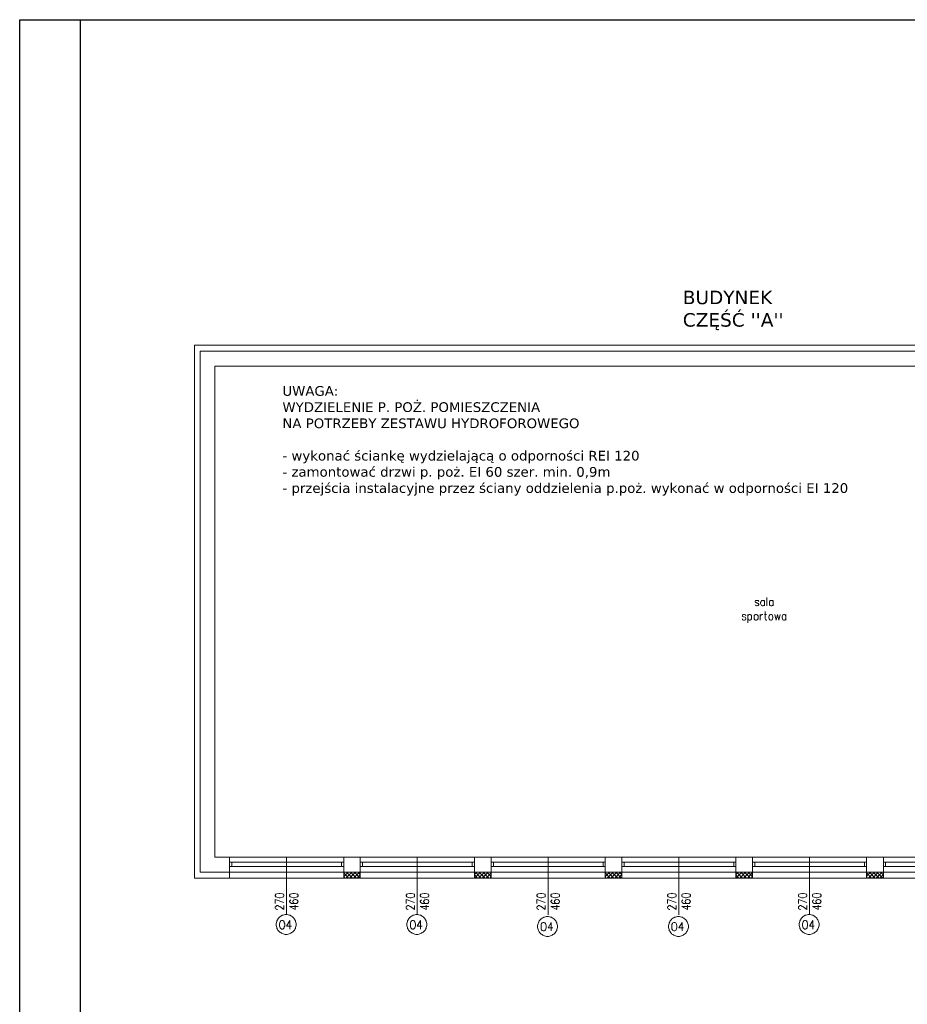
# Model space of a CAD drawing. Header units: centimetres. Extents: x -16053 to 7031, y -7778 to 254.
# Tile 55 of 256: x -16053 to -13947, y -2128 to 208. Entities that reach past the tile are written whole.
import ezdxf

# ---------------------------------------------------------------- set-up
doc = ezdxf.new("R2010")
doc.units = ezdxf.units.CM
doc.header["$MEASUREMENT"] = 0
doc.layers.add('IS opisy', color=250, linetype='CONTINUOUS', lineweight=13)
doc.layers.add('konstrukcja', color=250, linetype='CONTINUOUS', lineweight=15)
doc.layers.add('OPISY ELEKTRYCZNE', color=120, linetype='CONTINUOUS')

msp = doc.modelspace()

# ---------------------------------------------------------------- linework, layer by layer
at = {"layer": 'konstrukcja', "linetype": 'Continuous'}
for points in [[(-12427.284, -1828.856), (-15625.106, -1828.856), (-15638.641, -1828.856), (-15638.641, -578.626), (-15638.641, -564.503), (-12486.132, -564.503)], [(-15625.106, -1814.732), (-15625.106, -578.626), (-12965.154, -578.626)], [(-15589.797, -1779.423), (-15589.797, -613.935), (-13098.152, -613.935)], [(-14280.418, -1182.7), (-14280.418, -1163.28)], [(-14299.25, -1172.695), (-14300.427, -1170.342), (-14302.78, -1169.753), (-14304.546, -1169.753), (-14306.9, -1170.342), (-14308.077, -1172.695), (-14306.9, -1174.461), (-14305.723, -1175.049), (-14301.604, -1176.815), (-14300.427, -1177.403), (-14299.25, -1179.169), (-14299.25, -1180.346), (-14300.427, -1182.111), (-14302.78, -1182.7), (-14304.546, -1182.7), (-14306.9, -1182.111), (-14308.077, -1180.346)], [(-14285.714, -1172.695), (-14287.48, -1170.342), (-14288.657, -1169.753), (-14291.011, -1169.753), (-14292.776, -1170.342), (-14293.953, -1172.695), (-14295.13, -1175.049), (-14295.13, -1177.403), (-14293.953, -1180.346), (-14292.776, -1182.111), (-14291.011, -1182.7), (-14288.657, -1182.7), (-14287.48, -1182.111), (-14285.714, -1180.346)], [(-14285.714, -1169.753), (-14285.714, -1182.7)], [(-14265.117, -1172.695), (-14266.883, -1170.342), (-14268.06, -1169.753), (-14271.002, -1169.753), (-14272.179, -1170.342), (-14273.945, -1172.695), (-14273.945, -1175.049), (-14273.945, -1177.403), (-14273.945, -1180.346), (-14272.179, -1182.111), (-14271.002, -1182.7), (-14268.06, -1182.7), (-14266.883, -1182.111), (-14265.117, -1180.346)], [(-14265.117, -1169.753), (-14265.117, -1182.7)], [(-14329.851, -1206.239), (-14330.439, -1203.885), (-14332.793, -1203.297), (-14335.147, -1203.297), (-14337.501, -1203.885), (-14338.09, -1206.239), (-14337.501, -1208.005), (-14335.736, -1209.182), (-14331.616, -1209.77), (-14330.439, -1210.947), (-14329.851, -1212.712), (-14329.851, -1213.889), (-14330.439, -1215.655), (-14332.793, -1216.832), (-14335.147, -1216.832), (-14337.501, -1215.655), (-14338.09, -1213.889)], [(-14325.143, -1203.297), (-14325.143, -1223.305)], [(-14325.143, -1206.239), (-14323.966, -1203.885), (-14322.2, -1203.297), (-14319.847, -1203.297), (-14318.081, -1203.885), (-14316.316, -1206.239), (-14316.316, -1209.182), (-14316.316, -1210.947), (-14316.316, -1213.889), (-14318.081, -1215.655), (-14319.847, -1216.832), (-14322.2, -1216.832), (-14323.966, -1215.655), (-14325.143, -1213.889)], [(-14306.9, -1203.297), (-14308.665, -1203.885), (-14309.842, -1206.239), (-14310.431, -1209.182), (-14310.431, -1210.947), (-14309.842, -1213.889), (-14308.665, -1215.655), (-14306.9, -1216.832), (-14304.546, -1216.832), (-14302.78, -1215.655), (-14301.015, -1213.889), (-14301.015, -1210.947), (-14301.015, -1209.182), (-14301.015, -1206.239), (-14302.78, -1203.885), (-14304.546, -1203.297), (-14306.9, -1203.297)], [(-14296.307, -1216.832), (-14296.307, -1203.297)], [(-14296.307, -1209.182), (-14295.13, -1206.239), (-14293.365, -1203.885), (-14292.188, -1203.297), (-14289.834, -1203.297)], [(-14285.714, -1203.297), (-14281.007, -1203.297)], [(-14283.949, -1196.235), (-14283.949, -1212.712), (-14282.772, -1215.655), (-14281.595, -1216.832), (-14279.83, -1216.832)], [(-14271.591, -1203.297), (-14273.356, -1203.885), (-14274.533, -1206.239), (-14275.122, -1209.182), (-14275.122, -1210.947), (-14274.533, -1213.889), (-14273.356, -1215.655), (-14271.591, -1216.832), (-14269.237, -1216.832), (-14267.471, -1215.655), (-14266.294, -1213.889), (-14265.706, -1210.947), (-14265.706, -1209.182), (-14266.294, -1206.239), (-14267.471, -1203.885), (-14269.237, -1203.297), (-14271.591, -1203.297)], [(-14260.998, -1203.297), (-14258.056, -1216.832), (-14255.113, -1203.297), (-14251.582, -1216.832), (-14248.64, -1203.297)], [(-14235.105, -1206.239), (-14236.282, -1203.885), (-14238.047, -1203.297), (-14240.401, -1203.297), (-14242.167, -1203.885), (-14243.344, -1206.239), (-14243.932, -1209.182), (-14243.932, -1210.947), (-14243.344, -1213.889), (-14242.167, -1215.655), (-14240.401, -1216.832), (-14238.047, -1216.832), (-14236.282, -1215.655), (-14235.105, -1213.889)], [(-14235.105, -1203.297), (-14235.105, -1216.832)], [(-15555.076, -1779.423), (-15589.797, -1779.423)], [(-15555.076, -1779.423), (-15555.076, -1814.732)], [(-15555.076, -1779.423), (-15555.076, -1809.436)], [(-15284.373, -1779.423), (-15555.076, -1779.423)], [(-15549.78, -1801.197), (-15549.78, -1791.193), (-15555.076, -1791.193), (-15555.076, -1801.197), (-15549.78, -1801.197)], [(-15549.78, -1801.197), (-15289.67, -1801.197), (-15289.67, -1791.193), (-15549.78, -1791.193), (-15549.78, -1801.197)], [(-15419.725, -1779.423), (-15419.725, -1915.952)], [(-15284.373, -1801.197), (-15284.373, -1791.193), (-15289.67, -1791.193), (-15289.67, -1801.197), (-15284.373, -1801.197)], [(-15284.373, -1814.732), (-15284.373, -1779.423), (-15284.373, -1814.732), (-15244.945, -1814.732), (-15244.945, -1779.423), (-15244.945, -1814.732)], [(-15284.373, -1779.423), (-15244.945, -1779.423)], [(-14974.242, -1779.423), (-15244.945, -1779.423)], [(-15239.648, -1801.197), (-15239.648, -1791.193), (-15244.945, -1791.193), (-15244.945, -1801.197), (-15239.648, -1801.197)], [(-15239.648, -1801.197), (-14979.538, -1801.197), (-14979.538, -1791.193), (-15239.648, -1791.193), (-15239.648, -1801.197)], [(-15109.593, -1779.423), (-15109.593, -1915.952)], [(-14974.242, -1801.197), (-14974.242, -1791.193), (-14979.538, -1791.193), (-14979.538, -1801.197), (-14974.242, -1801.197)], [(-14974.242, -1814.732), (-14974.242, -1779.423), (-14974.242, -1814.732), (-14934.225, -1814.732), (-14934.225, -1779.423), (-14934.225, -1814.732)], [(-14974.242, -1779.423), (-14934.225, -1779.423)], [(-14664.11, -1779.423), (-14934.225, -1779.423)], [(-14928.928, -1801.197), (-14928.928, -1791.193), (-14934.225, -1791.193), (-14934.225, -1801.197), (-14928.928, -1801.197)], [(-14928.928, -1801.197), (-14668.818, -1801.197), (-14668.818, -1791.193), (-14928.928, -1791.193), (-14928.928, -1801.197)], [(-14798.873, -1779.423), (-14798.873, -1915.952)], [(-14664.11, -1801.197), (-14664.11, -1791.193), (-14668.818, -1791.193), (-14668.818, -1801.197), (-14664.11, -1801.197)], [(-14664.11, -1814.732), (-14664.11, -1779.423), (-14664.11, -1814.732), (-14624.093, -1814.732), (-14624.093, -1779.423), (-14624.093, -1814.732)], [(-14624.093, -1779.423), (-14664.11, -1779.423)], [(-14353.979, -1779.423), (-14624.093, -1779.423)], [(-14618.797, -1801.197), (-14618.797, -1791.193), (-14624.093, -1791.193), (-14624.093, -1801.197), (-14618.797, -1801.197)], [(-14618.797, -1801.197), (-14358.687, -1801.197), (-14358.687, -1791.193), (-14618.797, -1791.193), (-14618.797, -1801.197)], [(-14488.742, -1779.423), (-14488.742, -1915.952)], [(-14353.979, -1801.197), (-14353.979, -1791.193), (-14358.687, -1791.193), (-14358.687, -1801.197), (-14353.979, -1801.197)], [(-14353.979, -1814.732), (-14353.979, -1779.423), (-14353.979, -1814.732), (-14313.962, -1814.732), (-14313.962, -1779.423), (-14313.962, -1814.732)], [(-14313.962, -1779.423), (-14353.979, -1779.423)], [(-14043.847, -1779.423), (-14313.962, -1779.423)], [(-14308.665, -1801.197), (-14308.665, -1791.193), (-14313.962, -1791.193), (-14313.962, -1801.197), (-14308.665, -1801.197)], [(-14308.665, -1801.197), (-14048.555, -1801.197), (-14048.555, -1791.193), (-14308.665, -1791.193), (-14308.665, -1801.197)], [(-14178.61, -1779.423), (-14178.61, -1915.952)], [(-14043.847, -1801.197), (-14043.847, -1791.193), (-14048.555, -1791.193), (-14048.555, -1801.197), (-14043.847, -1801.197)], [(-14043.847, -1814.732), (-14043.847, -1779.423), (-14043.847, -1814.732), (-14003.242, -1814.732), (-14003.242, -1779.423), (-14003.242, -1814.732)], [(-14003.242, -1779.423), (-14043.847, -1779.423)], [(-13733.716, -1779.423), (-14003.242, -1779.423)], [(-13998.534, -1801.197), (-13998.534, -1791.193), (-14003.242, -1791.193), (-14003.242, -1801.197), (-13998.534, -1801.197)], [(-13998.534, -1801.197), (-13738.424, -1801.197), (-13738.424, -1791.193), (-13998.534, -1791.193), (-13998.534, -1801.197)], [(-15555.076, -1814.732), (-15625.106, -1814.732)], [(-15284.373, -1814.732), (-15555.076, -1814.732)], [(-15555.076, -1814.732), (-15555.076, -1828.856)], [(-15284.373, -1816.498), (-15283.196, -1814.732)], [(-15284.373, -1825.325), (-15273.78, -1814.732)], [(-15284.373, -1814.732), (-15284.373, -1828.856)], [(-15272.604, -1828.856), (-15284.373, -1816.498)], [(-15279.077, -1828.856), (-15264.953, -1814.732)], [(-15263.188, -1828.856), (-15277.311, -1814.732)], [(-15270.25, -1828.856), (-15256.126, -1814.732)], [(-15254.36, -1828.856), (-15267.896, -1814.732)], [(-15260.834, -1828.856), (-15246.71, -1814.732)], [(-15245.533, -1828.856), (-15259.068, -1814.732)], [(-15252.007, -1828.856), (-15244.945, -1821.206)], [(-15244.945, -1820.029), (-15250.241, -1814.732)], [(-14974.242, -1814.732), (-15244.945, -1814.732)], [(-15244.945, -1814.732), (-15244.945, -1828.856)], [(-14974.242, -1820.617), (-14968.357, -1814.732)], [(-14974.242, -1814.732), (-14974.242, -1828.856)], [(-14966.591, -1828.856), (-14974.242, -1821.206)], [(-14973.653, -1828.856), (-14959.53, -1814.732)], [(-14957.764, -1828.856), (-14971.299, -1814.732)], [(-14964.237, -1828.856), (-14950.114, -1814.732)], [(-14948.937, -1828.856), (-14962.472, -1814.732)], [(-14955.41, -1828.856), (-14941.287, -1814.732)], [(-14939.521, -1828.856), (-14953.645, -1814.732)], [(-14946.583, -1828.856), (-14934.225, -1816.498)], [(-14934.225, -1824.737), (-14944.817, -1814.732)], [(-14934.225, -1815.909), (-14935.402, -1814.732)], [(-14664.11, -1814.732), (-14934.225, -1814.732)], [(-14934.225, -1814.732), (-14934.225, -1828.856)], [(-14624.093, -1814.732), (-14664.11, -1814.732)], [(-14664.11, -1815.909), (-14662.933, -1814.732)], [(-14664.11, -1824.737), (-14653.517, -1814.732)], [(-14664.11, -1814.732), (-14664.11, -1828.856)], [(-14652.34, -1828.856), (-14664.11, -1816.498)], [(-14658.814, -1828.856), (-14644.69, -1814.732)], [(-14642.925, -1828.856), (-14657.048, -1814.732)], [(-14649.987, -1828.856), (-14635.863, -1814.732)], [(-14634.097, -1828.856), (-14648.221, -1814.732)], [(-14641.159, -1828.856), (-14627.036, -1814.732)], [(-14624.682, -1828.856), (-14638.805, -1814.732)], [(-14632.332, -1828.856), (-14624.093, -1820.617)], [(-14624.093, -1820.617), (-14629.978, -1814.732)], [(-14353.979, -1814.732), (-14624.093, -1814.732)], [(-14624.093, -1814.732), (-14624.093, -1828.856)], [(-14313.962, -1814.732), (-14353.979, -1814.732)], [(-14353.979, -1820.029), (-14348.094, -1814.732)], [(-14353.979, -1814.732), (-14353.979, -1828.856)], [(-14346.328, -1828.856), (-14353.979, -1821.206)], [(-14353.39, -1828.856), (-14339.267, -1814.732)], [(-14337.501, -1828.856), (-14351.625, -1814.732)], [(-14344.563, -1828.856), (-14330.439, -1814.732)], [(-14328.085, -1828.856), (-14342.209, -1814.732)], [(-14335.736, -1828.856), (-14321.024, -1814.732)], [(-14319.258, -1828.856), (-14333.382, -1814.732)], [(-14326.32, -1828.856), (-14313.962, -1815.909)], [(-14313.962, -1825.325), (-14324.554, -1814.732)], [(-14313.962, -1816.498), (-14315.727, -1814.732)], [(-14043.847, -1814.732), (-14313.962, -1814.732)], [(-14313.962, -1814.732), (-14313.962, -1828.856)], [(-14003.242, -1814.732), (-14043.847, -1814.732)], [(-14043.847, -1815.321), (-14042.67, -1814.732)], [(-14043.847, -1824.148), (-14033.843, -1814.732)], [(-14043.847, -1814.732), (-14043.847, -1828.856)], [(-14031.489, -1828.856), (-14043.847, -1816.498)], [(-14039.139, -1828.856), (-14024.427, -1814.732)], [(-14022.662, -1828.856), (-14036.785, -1814.732)], [(-14029.724, -1828.856), (-14015.6, -1814.732)], [(-14013.834, -1828.856), (-14027.958, -1814.732)], [(-14020.896, -1828.856), (-14006.773, -1814.732)], [(-14005.007, -1828.856), (-14019.131, -1814.732)], [(-14012.069, -1828.856), (-14003.242, -1820.617)], [(-14003.242, -1821.206), (-14010.304, -1814.732)], [(-13733.716, -1814.732), (-14003.242, -1814.732)], [(-14003.242, -1814.732), (-14003.242, -1828.856)], [(-15281.431, -1828.856), (-15284.373, -1825.325)], [(-14937.756, -1828.856), (-14934.225, -1825.325)], [(-14661.168, -1828.856), (-14664.11, -1825.914)], [(-14317.493, -1828.856), (-14313.962, -1825.325)], [(-14040.905, -1828.856), (-14043.847, -1825.914)], [(-15446.795, -1871.227), (-15445.03, -1872.992), (-15442.676, -1874.169), (-15437.379, -1875.346), (-15435.025, -1875.346), (-15429.729, -1874.169), (-15427.375, -1872.992), (-15426.198, -1871.227), (-15426.198, -1869.462), (-15427.375, -1867.108), (-15429.729, -1865.931), (-15435.025, -1865.342), (-15437.379, -1865.342), (-15442.676, -1865.931), (-15445.03, -1867.108), (-15446.795, -1869.462), (-15446.795, -1871.227)], [(-15412.663, -1871.227), (-15411.486, -1872.992), (-15408.544, -1874.169), (-15404.424, -1875.346), (-15400.893, -1875.346), (-15396.774, -1874.169), (-15393.831, -1872.992), (-15392.654, -1871.227), (-15392.654, -1869.462), (-15393.831, -1867.108), (-15396.774, -1865.931), (-15400.893, -1865.342), (-15404.424, -1865.342), (-15408.544, -1865.931), (-15411.486, -1867.108), (-15412.663, -1869.462), (-15412.663, -1871.227)], [(-15136.075, -1871.227), (-15134.898, -1872.992), (-15131.956, -1874.169), (-15127.248, -1875.346), (-15124.305, -1875.346), (-15119.597, -1874.169), (-15116.655, -1872.992), (-15116.067, -1871.227), (-15116.067, -1869.462), (-15116.655, -1867.108), (-15119.597, -1865.931), (-15124.305, -1865.342), (-15127.248, -1865.342), (-15131.956, -1865.931), (-15134.898, -1867.108), (-15136.075, -1869.462), (-15136.075, -1871.227)], [(-15102.531, -1871.227), (-15101.354, -1872.992), (-15098.412, -1874.169), (-15093.704, -1875.346), (-15090.762, -1875.346), (-15086.642, -1874.169), (-15083.111, -1872.992), (-15082.523, -1871.227), (-15082.523, -1869.462), (-15083.111, -1867.108), (-15086.642, -1865.931), (-15090.762, -1865.342), (-15093.704, -1865.342), (-15098.412, -1865.931), (-15101.354, -1867.108), (-15102.531, -1869.462), (-15102.531, -1871.227)], [(-14825.944, -1871.227), (-14824.767, -1872.992), (-14821.824, -1874.169), (-14817.116, -1875.346), (-14814.174, -1875.346), (-14809.466, -1874.169), (-14806.524, -1872.992), (-14805.935, -1871.227), (-14805.935, -1869.462), (-14806.524, -1867.108), (-14809.466, -1865.931), (-14814.174, -1865.342), (-14817.116, -1865.342), (-14821.824, -1865.931), (-14824.767, -1867.108), (-14825.944, -1869.462), (-14825.944, -1871.227)], [(-14792.4, -1871.227), (-14791.223, -1872.992), (-14788.28, -1874.169), (-14783.573, -1875.346), (-14780.63, -1875.346), (-14775.922, -1874.169), (-14772.98, -1872.992), (-14771.803, -1871.227), (-14771.803, -1869.462), (-14772.98, -1867.108), (-14775.922, -1865.931), (-14780.63, -1865.342), (-14783.573, -1865.342), (-14788.28, -1865.931), (-14791.223, -1867.108), (-14792.4, -1869.462), (-14792.4, -1871.227)], [(-14515.812, -1871.227), (-14514.635, -1872.992), (-14511.693, -1874.169), (-14506.985, -1875.346), (-14504.042, -1875.346), (-14499.334, -1874.169), (-14496.392, -1872.992), (-14495.215, -1871.227), (-14495.215, -1869.462), (-14496.392, -1867.108), (-14499.334, -1865.931), (-14504.042, -1865.342), (-14506.985, -1865.342), (-14511.693, -1865.931), (-14514.635, -1867.108), (-14515.812, -1869.462), (-14515.812, -1871.227)], [(-14481.68, -1871.227), (-14481.091, -1872.992), (-14478.149, -1874.169), (-14473.441, -1875.346), (-14470.499, -1875.346), (-14465.791, -1874.169), (-14462.848, -1872.992), (-14461.671, -1871.227), (-14461.671, -1869.462), (-14462.848, -1867.108), (-14465.791, -1865.931), (-14470.499, -1865.342), (-14473.441, -1865.342), (-14478.149, -1865.931), (-14481.091, -1867.108), (-14481.68, -1869.462), (-14481.68, -1871.227)], [(-14205.092, -1871.227), (-14203.915, -1872.992), (-14200.973, -1874.169), (-14196.853, -1875.346), (-14193.322, -1875.346), (-14189.203, -1874.169), (-14186.26, -1872.992), (-14185.084, -1871.227), (-14185.084, -1869.462), (-14186.26, -1867.108), (-14189.203, -1865.931), (-14193.322, -1865.342), (-14196.853, -1865.342), (-14200.973, -1865.931), (-14203.915, -1867.108), (-14205.092, -1869.462), (-14205.092, -1871.227)], [(-14171.548, -1871.227), (-14170.96, -1872.992), (-14168.017, -1874.169), (-14163.31, -1875.346), (-14160.367, -1875.346), (-14155.659, -1874.169), (-14152.717, -1872.992), (-14151.54, -1871.227), (-14151.54, -1869.462), (-14152.717, -1867.108), (-14155.659, -1865.931), (-14160.367, -1865.342), (-14163.31, -1865.342), (-14168.017, -1865.931), (-14170.96, -1867.108), (-14171.548, -1869.462), (-14171.548, -1871.227)], [(-15446.795, -1889.47), (-15446.795, -1879.466), (-15426.198, -1886.528)], [(-15409.72, -1880.643), (-15411.486, -1881.82), (-15412.663, -1883.585), (-15412.663, -1884.762), (-15411.486, -1887.116), (-15408.544, -1888.882), (-15404.424, -1889.47), (-15399.716, -1889.47), (-15395.597, -1888.882), (-15393.831, -1887.116), (-15392.654, -1884.762), (-15392.654, -1884.762), (-15393.831, -1882.408), (-15395.597, -1880.643), (-15397.951, -1880.054), (-15399.716, -1880.054), (-15402.07, -1880.643), (-15404.424, -1882.408), (-15405.013, -1884.762), (-15405.013, -1884.762), (-15404.424, -1887.116), (-15402.07, -1888.882), (-15399.716, -1889.47)], [(-15136.075, -1889.47), (-15136.075, -1879.466), (-15116.067, -1886.528)], [(-15099.589, -1880.643), (-15101.354, -1881.82), (-15102.531, -1883.585), (-15102.531, -1884.762), (-15101.354, -1887.116), (-15098.412, -1888.882), (-15093.704, -1889.47), (-15088.996, -1889.47), (-15084.877, -1888.882), (-15083.111, -1887.116), (-15082.523, -1884.762), (-15082.523, -1884.762), (-15083.111, -1882.408), (-15084.877, -1880.643), (-15087.819, -1880.054), (-15088.996, -1880.054), (-15091.939, -1880.643), (-15093.704, -1882.408), (-15094.881, -1884.762), (-15094.881, -1884.762), (-15093.704, -1887.116), (-15091.939, -1888.882), (-15088.996, -1889.47)], [(-14825.944, -1889.47), (-14825.944, -1879.466), (-14805.935, -1886.528)], [(-14789.457, -1880.643), (-14791.223, -1881.82), (-14792.4, -1883.585), (-14792.4, -1884.762), (-14791.223, -1887.116), (-14788.28, -1888.882), (-14783.573, -1889.47), (-14778.865, -1889.47), (-14774.745, -1888.882), (-14772.98, -1887.116), (-14771.803, -1884.762), (-14771.803, -1884.762), (-14772.98, -1882.408), (-14774.745, -1880.643), (-14777.688, -1880.054), (-14778.865, -1880.054), (-14781.807, -1880.643), (-14783.573, -1882.408), (-14784.75, -1884.762), (-14784.75, -1884.762), (-14783.573, -1887.116), (-14781.807, -1888.882), (-14778.865, -1889.47)], [(-14515.812, -1889.47), (-14515.812, -1879.466), (-14495.215, -1886.528)], [(-14479.326, -1880.643), (-14481.091, -1881.82), (-14481.68, -1883.585), (-14481.68, -1884.762), (-14481.091, -1887.116), (-14478.149, -1888.882), (-14473.441, -1889.47), (-14468.733, -1889.47), (-14464.614, -1888.882), (-14462.848, -1887.116), (-14461.671, -1884.762), (-14461.671, -1884.762), (-14462.848, -1882.408), (-14464.614, -1880.643), (-14467.556, -1880.054), (-14468.733, -1880.054), (-14471.676, -1880.643), (-14473.441, -1882.408), (-14474.03, -1884.762), (-14474.03, -1884.762), (-14473.441, -1887.116), (-14471.676, -1888.882), (-14468.733, -1889.47)], [(-14205.092, -1889.47), (-14205.092, -1879.466), (-14185.084, -1886.528)], [(-14168.606, -1880.643), (-14170.96, -1881.82), (-14171.548, -1883.585), (-14171.548, -1884.762), (-14170.96, -1887.116), (-14168.017, -1888.882), (-14163.31, -1889.47), (-14158.602, -1889.47), (-14154.482, -1888.882), (-14152.717, -1887.116), (-14151.54, -1884.762), (-14151.54, -1884.762), (-14152.717, -1882.408), (-14154.482, -1880.643), (-14157.425, -1880.054), (-14158.602, -1880.054), (-14160.956, -1880.643), (-14163.31, -1882.408), (-14163.898, -1884.762), (-14163.898, -1884.762), (-14163.31, -1887.116), (-14160.956, -1888.882), (-14158.602, -1889.47)], [(-15441.499, -1903.005), (-15442.676, -1903.005), (-15444.441, -1902.417), (-15445.03, -1901.24), (-15446.795, -1900.063), (-15446.795, -1897.12), (-15445.03, -1895.943), (-15444.441, -1895.355), (-15442.676, -1894.178), (-15440.322, -1894.178), (-15439.145, -1895.355), (-15436.202, -1896.532), (-15426.198, -1903.594), (-15426.198, -1894.178)], [(-15420.902, -1915.363), (-15423.256, -1915.363), (-15425.61, -1915.952), (-15427.964, -1916.54), (-15430.317, -1917.129), (-15432.083, -1918.306), (-15433.848, -1919.483), (-15435.614, -1920.66), (-15437.379, -1922.425), (-15439.145, -1924.191), (-15440.322, -1925.956), (-15441.499, -1927.722), (-15442.676, -1930.075), (-15443.264, -1931.841), (-15443.853, -1934.195), (-15444.441, -1936.549), (-15444.441, -1938.903), (-15444.441, -1941.257), (-15443.853, -1943.611), (-15443.264, -1945.965), (-15442.676, -1948.318), (-15441.499, -1950.084), (-15440.322, -1952.438), (-15439.145, -1954.203), (-15437.379, -1955.38), (-15435.614, -1957.146), (-15433.848, -1958.323), (-15432.083, -1959.5), (-15430.317, -1960.677), (-15427.964, -1961.265), (-15425.61, -1961.854), (-15423.256, -1962.442), (-15420.902, -1962.442), (-15418.548, -1962.442), (-15416.194, -1961.854), (-15413.84, -1961.265), (-15411.486, -1960.677), (-15409.72, -1959.5), (-15407.955, -1958.323), (-15406.19, -1957.146), (-15404.424, -1955.38), (-15402.659, -1954.203), (-15401.482, -1952.438), (-15400.305, -1950.084), (-15399.128, -1948.318), (-15398.539, -1945.965), (-15397.951, -1943.611), (-15397.362, -1941.257), (-15397.362, -1938.903), (-15397.362, -1936.549), (-15397.951, -1934.195), (-15398.539, -1931.841), (-15399.128, -1930.075), (-15400.305, -1927.722), (-15401.482, -1925.956), (-15402.659, -1924.191), (-15404.424, -1922.425), (-15406.19, -1920.66), (-15407.955, -1919.483), (-15409.72, -1918.306), (-15411.486, -1917.129), (-15413.84, -1916.54), (-15416.194, -1915.952), (-15418.548, -1915.363), (-15420.902, -1915.363)], [(-15392.654, -1896.532), (-15412.663, -1896.532), (-15399.716, -1903.594), (-15399.716, -1893.001)], [(-15131.367, -1903.005), (-15131.956, -1903.005), (-15134.31, -1902.417), (-15134.898, -1901.24), (-15136.075, -1900.063), (-15136.075, -1897.12), (-15134.898, -1895.943), (-15134.31, -1895.355), (-15131.956, -1894.178), (-15130.19, -1894.178), (-15128.425, -1895.355), (-15125.482, -1896.532), (-15116.067, -1903.594), (-15116.067, -1894.178)], [(-15110.77, -1915.363), (-15113.124, -1915.363), (-15115.478, -1915.952), (-15117.832, -1916.54), (-15119.597, -1917.129), (-15121.951, -1918.306), (-15123.717, -1919.483), (-15125.482, -1920.66), (-15127.248, -1922.425), (-15129.013, -1924.191), (-15130.19, -1925.956), (-15131.367, -1927.722), (-15132.544, -1930.075), (-15133.133, -1931.841), (-15133.721, -1934.195), (-15134.31, -1936.549), (-15134.31, -1938.903), (-15134.31, -1941.257), (-15133.721, -1943.611), (-15133.133, -1945.965), (-15132.544, -1948.318), (-15131.367, -1950.084), (-15130.19, -1952.438), (-15129.013, -1954.203), (-15127.248, -1955.38), (-15125.482, -1957.146), (-15123.717, -1958.323), (-15121.951, -1959.5), (-15119.597, -1960.677), (-15117.832, -1961.265), (-15115.478, -1961.854), (-15113.124, -1962.442), (-15110.77, -1962.442), (-15108.416, -1962.442), (-15106.062, -1961.854), (-15103.708, -1961.265), (-15101.354, -1960.677), (-15099.589, -1959.5), (-15097.824, -1958.323), (-15096.058, -1957.146), (-15094.293, -1955.38), (-15092.527, -1954.203), (-15091.35, -1952.438), (-15090.173, -1950.084), (-15088.996, -1948.318), (-15088.408, -1945.965), (-15087.819, -1943.611), (-15087.231, -1941.257), (-15087.231, -1938.903), (-15087.231, -1936.549), (-15087.819, -1934.195), (-15088.408, -1931.841), (-15088.996, -1930.075), (-15090.173, -1927.722), (-15091.35, -1925.956), (-15092.527, -1924.191), (-15094.293, -1922.425), (-15096.058, -1920.66), (-15097.824, -1919.483), (-15099.589, -1918.306), (-15101.354, -1917.129), (-15103.708, -1916.54), (-15106.062, -1915.952), (-15108.416, -1915.363), (-15110.77, -1915.363)], [(-15082.523, -1896.532), (-15102.531, -1896.532), (-15088.996, -1903.594), (-15088.996, -1893.001)], [(-14821.236, -1903.005), (-14821.824, -1903.005), (-14823.59, -1902.417), (-14824.767, -1901.24), (-14825.944, -1900.063), (-14825.944, -1897.12), (-14824.767, -1895.943), (-14823.59, -1895.355), (-14821.824, -1894.178), (-14820.059, -1894.178), (-14818.293, -1895.355), (-14815.351, -1896.532), (-14805.935, -1903.594), (-14805.935, -1894.178)], [(-14771.803, -1896.532), (-14792.4, -1896.532), (-14778.865, -1903.594), (-14778.865, -1893.001)], [(-14510.516, -1903.005), (-14511.693, -1903.005), (-14513.458, -1902.417), (-14514.635, -1901.24), (-14515.812, -1900.063), (-14515.812, -1897.12), (-14514.635, -1895.943), (-14513.458, -1895.355), (-14511.693, -1894.178), (-14509.927, -1894.178), (-14508.162, -1895.355), (-14505.219, -1896.532), (-14495.215, -1903.594), (-14495.215, -1894.178)], [(-14461.671, -1896.532), (-14481.68, -1896.532), (-14468.733, -1903.594), (-14468.733, -1893.001)], [(-14200.384, -1903.005), (-14200.973, -1903.005), (-14203.327, -1902.417), (-14203.915, -1901.24), (-14205.092, -1900.063), (-14205.092, -1897.12), (-14203.915, -1895.943), (-14203.327, -1895.355), (-14200.973, -1894.178), (-14199.796, -1894.178), (-14197.442, -1895.355), (-14195.088, -1896.532), (-14185.084, -1903.594), (-14185.084, -1894.178)], [(-14179.787, -1915.363), (-14182.141, -1915.363), (-14184.495, -1915.952), (-14186.849, -1916.54), (-14189.203, -1917.129), (-14190.968, -1918.306), (-14192.734, -1919.483), (-14195.088, -1920.66), (-14196.265, -1922.425), (-14198.03, -1924.191), (-14199.207, -1925.956), (-14200.384, -1927.722), (-14201.561, -1930.075), (-14202.15, -1931.841), (-14202.738, -1934.195), (-14203.327, -1936.549), (-14203.327, -1938.903), (-14203.327, -1941.257), (-14202.738, -1943.611), (-14202.15, -1945.965), (-14201.561, -1948.318), (-14200.384, -1950.084), (-14199.207, -1952.438), (-14198.03, -1954.203), (-14196.265, -1955.38), (-14195.088, -1957.146), (-14192.734, -1958.323), (-14190.968, -1959.5), (-14189.203, -1960.677), (-14186.849, -1961.265), (-14184.495, -1961.854), (-14182.141, -1962.442), (-14179.787, -1962.442), (-14177.433, -1962.442), (-14175.079, -1961.854), (-14172.725, -1961.265), (-14170.96, -1960.677), (-14168.606, -1959.5), (-14166.84, -1958.323), (-14165.075, -1957.146), (-14163.31, -1955.38), (-14161.544, -1954.203), (-14160.367, -1952.438), (-14159.19, -1950.084), (-14158.013, -1948.318), (-14157.425, -1945.965), (-14156.836, -1943.611), (-14156.248, -1941.257), (-14156.248, -1938.903), (-14156.248, -1936.549), (-14156.836, -1934.195), (-14157.425, -1931.841), (-14158.013, -1930.075), (-14159.19, -1927.722), (-14160.367, -1925.956), (-14161.544, -1924.191), (-14163.31, -1922.425), (-14165.075, -1920.66), (-14166.84, -1919.483), (-14168.606, -1918.306), (-14170.96, -1917.129), (-14172.725, -1916.54), (-14175.079, -1915.952), (-14177.433, -1915.363), (-14179.787, -1915.363)], [(-14151.54, -1896.532), (-14171.548, -1896.532), (-14158.602, -1903.594), (-14158.602, -1893.001)], [(-15432.083, -1929.487), (-15433.26, -1930.664), (-15435.025, -1932.429), (-15436.202, -1934.783), (-15436.791, -1937.137), (-15436.791, -1942.434), (-15436.202, -1944.788), (-15435.025, -1947.142), (-15433.26, -1948.318), (-15432.083, -1950.084), (-15429.14, -1950.084), (-15427.375, -1948.318), (-15425.61, -1947.142), (-15425.61, -1944.788), (-15424.433, -1942.434), (-15424.433, -1937.137), (-15425.61, -1934.783), (-15425.61, -1932.429), (-15427.375, -1930.664), (-15429.14, -1929.487), (-15432.083, -1929.487)], [(-15412.074, -1950.084), (-15412.074, -1929.487), (-15419.725, -1943.022), (-15408.544, -1943.022)], [(-15121.951, -1929.487), (-15123.128, -1930.664), (-15124.894, -1932.429), (-15125.482, -1934.783), (-15126.071, -1937.137), (-15126.071, -1942.434), (-15125.482, -1944.788), (-15124.894, -1947.142), (-15123.128, -1948.318), (-15121.951, -1950.084), (-15118.42, -1950.084), (-15117.244, -1948.318), (-15115.478, -1947.142), (-15114.89, -1944.788), (-15114.301, -1942.434), (-15114.301, -1937.137), (-15114.89, -1934.783), (-15115.478, -1932.429), (-15117.244, -1930.664), (-15118.42, -1929.487), (-15121.951, -1929.487)], [(-15101.943, -1950.084), (-15101.943, -1929.487), (-15109.593, -1943.022), (-15098.412, -1943.022)], [(-14800.639, -1920.071), (-14802.993, -1920.071), (-14805.347, -1920.66), (-14807.7, -1921.248), (-14809.466, -1921.837), (-14811.82, -1923.014), (-14813.585, -1924.191), (-14815.351, -1925.368), (-14817.116, -1927.133), (-14818.882, -1928.898), (-14820.059, -1930.664), (-14821.236, -1932.429), (-14822.413, -1934.783), (-14823.001, -1936.549), (-14823.59, -1938.903), (-14824.178, -1941.257), (-14824.178, -1943.611), (-14824.178, -1945.965), (-14823.59, -1948.318), (-14823.001, -1950.672), (-14822.413, -1953.026), (-14821.236, -1954.792), (-14820.059, -1956.557), (-14818.882, -1958.911), (-14817.116, -1960.088), (-14815.351, -1961.854), (-14813.585, -1963.031), (-14811.82, -1964.208), (-14809.466, -1965.385), (-14807.7, -1965.973), (-14805.347, -1966.562), (-14802.993, -1967.15), (-14800.639, -1967.15), (-14798.285, -1967.15), (-14795.931, -1966.562), (-14793.577, -1965.973), (-14791.223, -1965.385), (-14789.457, -1964.208), (-14787.692, -1963.031), (-14785.338, -1961.854), (-14784.161, -1960.088), (-14782.396, -1958.911), (-14781.219, -1956.557), (-14780.042, -1954.792), (-14778.865, -1953.026), (-14778.276, -1950.672), (-14777.688, -1948.318), (-14777.099, -1945.965), (-14777.099, -1943.611), (-14777.099, -1941.257), (-14777.688, -1938.903), (-14778.276, -1936.549), (-14778.865, -1934.783), (-14780.042, -1932.429), (-14781.219, -1930.664), (-14782.396, -1928.898), (-14784.161, -1927.133), (-14785.338, -1925.368), (-14787.692, -1924.191), (-14789.457, -1923.014), (-14791.223, -1921.837), (-14793.577, -1921.248), (-14795.931, -1920.66), (-14798.285, -1920.071), (-14800.639, -1920.071)], [(-14811.231, -1934.195), (-14812.997, -1934.783), (-14814.762, -1936.549), (-14815.351, -1938.903), (-14815.939, -1941.845), (-14815.939, -1946.553), (-14815.351, -1949.495), (-14814.762, -1951.261), (-14812.997, -1953.026), (-14811.231, -1954.203), (-14808.289, -1954.203), (-14807.112, -1953.026), (-14805.347, -1951.261), (-14804.758, -1949.495), (-14803.581, -1946.553), (-14803.581, -1941.845), (-14804.758, -1938.903), (-14805.347, -1936.549), (-14807.112, -1934.783), (-14808.289, -1934.195), (-14811.231, -1934.195)], [(-14791.811, -1954.203), (-14791.811, -1934.195), (-14799.462, -1947.142), (-14788.28, -1947.142)], [(-14489.919, -1920.071), (-14492.273, -1920.071), (-14494.627, -1920.66), (-14496.98, -1921.248), (-14499.334, -1921.837), (-14501.1, -1923.014), (-14502.865, -1924.191), (-14505.219, -1925.368), (-14506.396, -1927.133), (-14508.162, -1928.898), (-14509.339, -1930.664), (-14510.516, -1932.429), (-14511.693, -1934.783), (-14512.281, -1936.549), (-14512.87, -1938.903), (-14513.458, -1941.257), (-14513.458, -1943.611), (-14513.458, -1945.965), (-14512.87, -1948.318), (-14512.281, -1950.672), (-14511.693, -1953.026), (-14510.516, -1954.792), (-14509.339, -1956.557), (-14508.162, -1958.911), (-14506.396, -1960.088), (-14505.219, -1961.854), (-14502.865, -1963.031), (-14501.1, -1964.208), (-14499.334, -1965.385), (-14496.98, -1965.973), (-14494.627, -1966.562), (-14492.273, -1967.15), (-14489.919, -1967.15), (-14487.565, -1967.15), (-14485.211, -1966.562), (-14482.857, -1965.973), (-14481.091, -1965.385), (-14478.737, -1964.208), (-14476.972, -1963.031), (-14475.207, -1961.854), (-14473.441, -1960.088), (-14471.676, -1958.911), (-14470.499, -1956.557), (-14469.322, -1954.792), (-14468.145, -1953.026), (-14467.556, -1950.672), (-14466.968, -1948.318), (-14466.379, -1945.965), (-14466.379, -1943.611), (-14466.379, -1941.257), (-14466.968, -1938.903), (-14467.556, -1936.549), (-14468.145, -1934.783), (-14469.322, -1932.429), (-14470.499, -1930.664), (-14471.676, -1928.898), (-14473.441, -1927.133), (-14475.207, -1925.368), (-14476.972, -1924.191), (-14478.737, -1923.014), (-14481.091, -1921.837), (-14482.857, -1921.248), (-14485.211, -1920.66), (-14487.565, -1920.071), (-14489.919, -1920.071)], [(-14501.1, -1934.195), (-14502.865, -1934.783), (-14504.042, -1936.549), (-14505.219, -1938.903), (-14505.808, -1941.845), (-14505.808, -1946.553), (-14505.219, -1949.495), (-14504.042, -1951.261), (-14502.865, -1953.026), (-14501.1, -1954.203), (-14498.157, -1954.203), (-14496.392, -1953.026), (-14495.215, -1951.261), (-14494.627, -1949.495), (-14493.45, -1946.553), (-14493.45, -1941.845), (-14494.627, -1938.903), (-14495.215, -1936.549), (-14496.392, -1934.783), (-14498.157, -1934.195), (-14501.1, -1934.195)], [(-14481.091, -1954.203), (-14481.091, -1934.195), (-14488.742, -1947.142), (-14477.56, -1947.142)], [(-14190.968, -1929.487), (-14192.145, -1930.664), (-14193.911, -1932.429), (-14195.088, -1934.783), (-14195.676, -1937.137), (-14195.676, -1942.434), (-14195.088, -1944.788), (-14193.911, -1947.142), (-14192.145, -1948.318), (-14190.968, -1950.084), (-14188.026, -1950.084), (-14186.26, -1948.318), (-14184.495, -1947.142), (-14184.495, -1944.788), (-14183.318, -1942.434), (-14183.318, -1937.137), (-14184.495, -1934.783), (-14184.495, -1932.429), (-14186.26, -1930.664), (-14188.026, -1929.487), (-14190.968, -1929.487)], [(-14170.96, -1950.084), (-14170.96, -1929.487), (-14178.61, -1943.022), (-14167.429, -1943.022)]]:
    msp.add_lwpolyline(points, dxfattribs=at)
at = {"layer": 'OPISY ELEKTRYCZNE', "linetype": 'ByBlock'}
for points in [[(-16053.303, 208.272), (-10394.63, 208.272), (-10394.63, -7195.77), (-16053.303, -7195.77)], [(-16053.303, 208.272), (-15909.694, 208.272), (-15909.694, -7195.77), (-16053.303, -7195.77)]]:
    msp.add_lwpolyline(points, close=True, dxfattribs=at)

# ---------------------------------------------------------------- texts
at = {"layer": 'IS opisy', "attachment_point": 1}
for s, insert, char_height, width in [("{\\W1;\\fVerdana|b0|i0|c238|p34;BUDYNEK \\PCZĘŚĆ ''A''}", (-14479.566, -434.833), 32, 774.13033), ('{\\fVerdana|b0|i0|c238|p34;\\C1;UWAGA:\\P\\C7;WYDZIELENIE P. POŻ. POMIESZCZENIA \\PNA POTRZEBY ZESTAWU HYDROFOROWEGO\\P\\P- wykonać ściankę wydzielającą o odporności REI 120\\P- zamontować drzwi p. poż. EI 60 szer. min. 0,9m\\P- przejścia instalacyjne przez ściany oddzielenia p.poż. wykonać w odporności EI 120}', (-15429.766, -661.244), 23.04, 19302.12081)]:
    msp.add_mtext(s, dxfattribs=dict(at, insert=insert, char_height=char_height, width=width))

doc.saveas('drawing.dxf')
